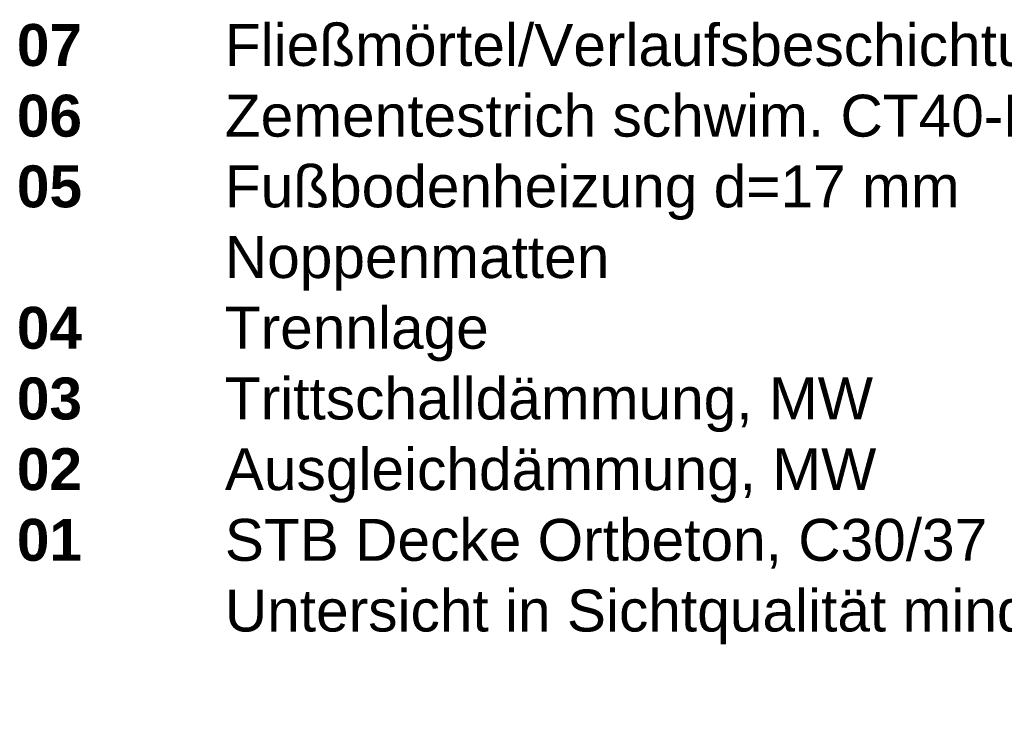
# Model space of a CAD drawing. Header units: metres. Extents: x 0.9 to 30.1, y -10.7 to 8.6.
# Tile 171 of 256: x 8.4 to 9, y 0.1 to 0.5. Entities that reach past the tile are written whole.
import ezdxf

# ---------------------------------------------------------------- set-up
doc = ezdxf.new("R2010")
doc.units = ezdxf.units.M
doc.layers.add('Keine', color=7, linetype='Continuous', lineweight=9)
doc.styles.add('Arial (bold)', font='arialbd.ttf')

msp = doc.modelspace()

# ---------------------------------------------------------------- texts
at = {"layer": 'Keine', "color": 7, "insert": (8.3794, 0.50632), "char_height": 0.0252181, "attachment_point": 1, "line_spacing_factor": 1.011258, "style": 'Arial (bold)'}
msp.add_mtext('\\pxt4.957;07^I{\\fArial|b0|i0|c0|p0;Fließmörtel/Verlaufsbeschichtung (mineralisch)\\P}06 ^I{\\fArial|b0|i0|c0|p0;Zementestrich schwim. }{\\fArial|b0|i0|c0|p0;CT40-F5}{\\fArial|b0|i0|c0|p0;\\P}05{\\fArial|b0|i0|c0|p0; ^IFußbodenheizung d=17 mm \\P     ^INoppenmatten}{\\fArial|b0|i0|c0|p0;\\C1;\\P}04{\\fArial|b0|i0|c0|p0; ^ITrennlage\\P}03{\\fArial|b0|i0|c0|p0; ^ITrittschalldämmung, MW\\P}02{\\fArial|b0|i0|c0|p0; ^IAusgleichdämmung, MW}{\\fArial|b0|i0|c0|p0;\\P}01{\\fArial|b0|i0|c0|p0; ^ISTB Decke Ortbeton, C30/37\\P ^IUntersicht in Sichtqualität mind. SB 3}', dxfattribs=at)

doc.saveas('drawing.dxf')
